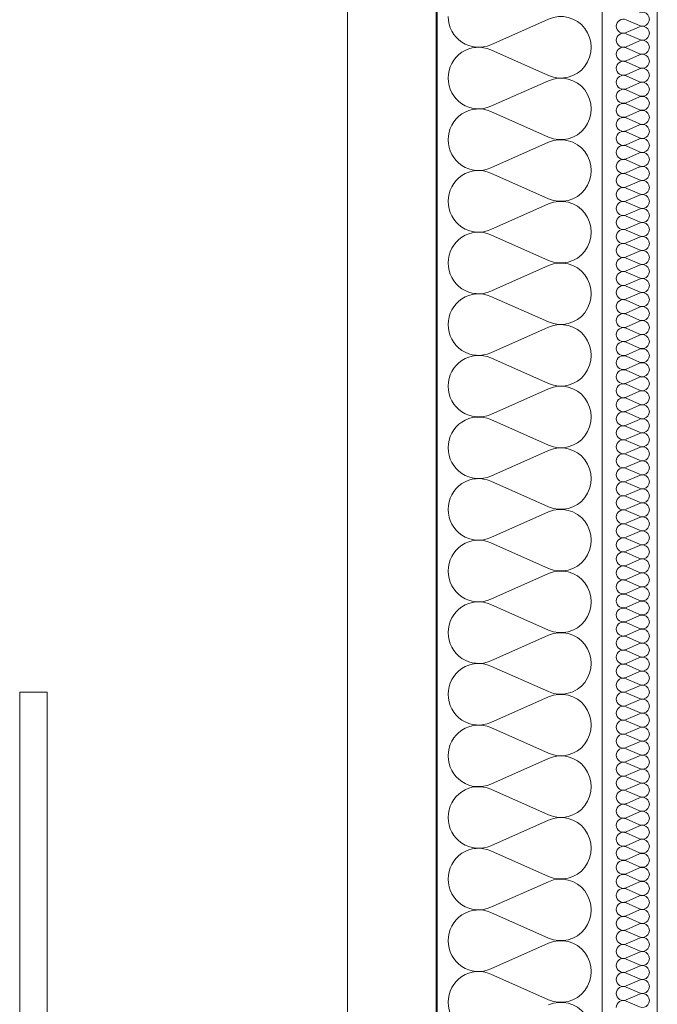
# Model space of a CAD drawing. Header units: millimetres. Extents: x 204754 to 495640, y -178579 to -98814.
# Tile 149 of 179: x 351653 to 352232, y -131920 to -131026. Entities that reach past the tile are written whole.
import ezdxf

# ---------------------------------------------------------------- set-up
doc = ezdxf.new("R2010")
doc.units = ezdxf.units.MM
doc.header["$MEASUREMENT"] = 0
doc.layers.get('0').update_dxf_attribs({"color": 252, "lineweight": 5})
for name, color, linetype, lineweight in [('Nowe_320-W Umeblowanie_Nr_pióra__103', 252, 'Continuous', 5), ('Nowe_320-W Umeblowanie_Nr_pióra__181', 252, 'Continuous', 5), ('Nowe_820-G Rysunki Obrazki_Nr_pióra__1', 252, 'Continuous', 5), ('Nowe_820-G Rysunki Obrazki_Nr_pióra__181', 252, 'Continuous', 5), ('Nowe_820-G Rysunki Obrazki_Nr_pióra__27', 252, 'Continuous', 5), ('Nowe_820-G Rysunki Obrazki_Nr_pióra__7', 252, 'Continuous', 5)]:
    doc.layers.add(name, color=color, linetype=linetype, lineweight=lineweight)

# ---------------------------------------------------------------- blocks, each defined once
blk = doc.blocks.new('podkład 20251118')
at = {"layer": 'Nowe_320-W Umeblowanie_Nr_pióra__103', "color": 252, "linetype": 'Continuous', "lineweight": 5}
for p, q in [((352081, -131048.79), (352133.53, -131025.53)), ((352133.53, -131076.75), (352081, -131053.49)), ((352081, -131104.72), (352133.53, -131081.45)), ((352133.53, -131132.68), (352081, -131109.41)), ((352081, -131160.64), (352133.53, -131137.38)), ((352133.53, -131188.6), (352081, -131165.34)), ((352081, -131216.57), (352133.53, -131193.3)), ((352133.53, -131244.53), (352081, -131221.27)), ((352081, -131272.49), (352133.53, -131249.23)), ((352133.53, -131300.46), (352081, -131277.19)), ((352081, -131328.42), (352133.53, -131305.15)), ((352133.53, -131356.38), (352081, -131333.12)), ((352081, -131384.34), (352133.53, -131361.08)), ((352133.53, -131412.31), (352081, -131389.04)), ((352081, -131440.27), (352133.53, -131417.01)), ((352133.53, -131468.23), (352081, -131444.97)), ((352081, -131496.2), (352133.53, -131472.93)), ((352133.53, -131524.16), (352081, -131500.89)), ((352081, -131552.12), (352133.53, -131528.86)), ((352133.53, -131580.08), (352081, -131556.82)), ((352081, -131608.05), (352133.53, -131584.78)), ((352133.53, -131636.01), (352081, -131612.75)), ((352081, -131663.97), (352133.53, -131640.71)), ((352133.53, -131691.94), (352081, -131668.67)), ((352081, -131719.9), (352133.53, -131696.63)), ((352133.53, -131747.86), (352081, -131724.6)), ((352081, -131775.83), (352133.53, -131752.56)), ((352133.53, -131803.79), (352081, -131780.52)), ((352081, -131831.75), (352133.53, -131808.49)), ((352133.53, -131859.71), (352081, -131836.45)), ((352081, -131887.68), (352133.53, -131864.41)), ((352133.53, -131915.64), (352081, -131892.37))]:
    blk.add_line(p, q, dxfattribs=at)
at = {"layer": 'Nowe_320-W Umeblowanie_Nr_pióra__103', "color": 252, "linetype": 'Continuous', "lineweight": 5, "extrusion": (0, 0, -1)}
for centre, start_param, end_param in [((352069.91, -131023.18), 2.7288, 4.712389), ((352144.62, -131051.14), -0.412794, 3.554386), ((352069.91, -131079.1), -1.570796, 0.412793), ((352069.91, -131079.1), 2.7288, 4.712389), ((352144.62, -131107.06), -0.412794, 3.554386), ((352069.91, -131135.03), -1.570796, 0.412793), ((352144.62, -131162.99), -0.412794, 3.554386), ((352069.91, -131135.03), 2.7288, 4.712389), ((352069.91, -131190.95), -1.570796, 0.412793), ((352144.62, -131218.92), -0.412794, 3.554386), ((352069.91, -131190.95), 2.7288, 4.712389), ((352069.91, -131246.88), -1.570796, 0.412793), ((352069.91, -131246.88), 2.7288, 4.712389), ((352144.62, -131274.84), -0.412794, 3.554386), ((352069.91, -131302.8), -1.570796, 0.412793), ((352069.91, -131302.81), 2.7288, 4.712389), ((352144.62, -131330.77), -0.412794, 3.554386), ((352069.91, -131358.73), -1.570796, 0.412793), ((352144.62, -131386.69), -0.412794, 3.554386), ((352069.91, -131358.73), 2.7288, 4.712389), ((352069.91, -131414.66), -1.570796, 0.412793), ((352069.91, -131414.66), 2.7288, 4.712389), ((352144.62, -131442.62), -0.412794, 3.554386), ((352069.91, -131470.58), -1.570796, 0.412793), ((352069.91, -131470.58), 2.7288, 4.712389), ((352144.62, -131498.55), -0.412794, 3.554386), ((352069.91, -131526.51), -1.570796, 0.412793), ((352069.91, -131526.51), 2.7288, 4.712389), ((352144.62, -131554.47), -0.412794, 3.554386), ((352069.91, -131582.43), -1.570796, 0.412793), ((352144.62, -131610.4), -0.412794, 3.554386), ((352069.91, -131582.43), 2.7288, 4.712389), ((352069.91, -131638.36), -1.570796, 0.412793), ((352069.91, -131638.36), 2.7288, 4.712389), ((352144.62, -131666.32), -0.412794, 3.554386), ((352069.91, -131694.28), -1.570796, 0.412793), ((352069.91, -131694.29), 2.7288, 4.712389), ((352144.62, -131722.25), -0.412794, 3.554386), ((352069.91, -131750.21), -1.570796, 0.412793), ((352069.91, -131750.21), 2.7288, 4.712389), ((352144.62, -131778.17), -0.412794, 3.554386), ((352069.91, -131806.14), -1.570796, 0.412793), ((352144.62, -131834.1), -0.412794, 3.554386), ((352069.91, -131806.14), 2.7288, 4.712389), ((352069.91, -131862.06), -1.570796, 0.412793), ((352069.91, -131862.06), 2.7288, 4.712389), ((352144.62, -131890.03), -0.412794, 3.554386), ((352069.91, -131917.99), -1.570796, 0.412793), ((352069.91, -131917.99), 2.7288, 4.712389), ((352144.62, -131945.95), -0.412794, 3.554386)]:
    blk.add_ellipse(centre, major_axis=(0, 27.96), ratio=0.988745, start_param=start_param, end_param=end_param, dxfattribs=at)
at = {"layer": 'Nowe_320-W Umeblowanie_Nr_pióra__181', "color": 252, "linetype": 'Continuous', "lineweight": 5}
for p, q in [((352203.96, -131026.19), (352216.08, -131031.48)), ((352216.08, -131032.55), (352203.96, -131037.84)), ((352203.96, -131038.91), (352216.08, -131044.2)), ((352216.08, -131045.27), (352203.96, -131050.57)), ((352203.96, -131051.63), (352216.08, -131056.93)), ((352216.08, -131058), (352203.96, -131063.29)), ((352203.96, -131064.36), (352216.08, -131069.65)), ((352216.08, -131070.72), (352203.96, -131076.01)), ((352203.96, -131077.08), (352216.08, -131082.38)), ((352216.08, -131083.45), (352203.96, -131088.74)), ((352203.96, -131089.81), (352216.08, -131095.1)), ((352216.08, -131096.17), (352203.96, -131101.46)), ((352203.96, -131102.53), (352216.08, -131107.82)), ((352216.08, -131108.89), (352203.96, -131114.19)), ((352203.96, -131115.26), (352216.08, -131120.55)), ((352216.08, -131121.62), (352203.96, -131126.91)), ((352203.96, -131127.98), (352216.08, -131133.27)), ((352216.08, -131134.34), (352203.96, -131139.64)), ((352203.96, -131140.7), (352216.08, -131146)), ((352216.08, -131147.07), (352203.96, -131152.36)), ((352203.96, -131153.43), (352216.08, -131158.72)), ((352216.08, -131159.79), (352203.96, -131165.08)), ((352203.96, -131166.15), (352216.08, -131171.45)), ((352216.08, -131172.52), (352203.96, -131177.81)), ((352203.96, -131178.88), (352216.08, -131184.17)), ((352216.08, -131185.24), (352203.96, -131190.53)), ((352203.96, -131191.6), (352216.08, -131196.89)), ((352216.08, -131197.96), (352203.96, -131203.26)), ((352203.96, -131204.33), (352216.08, -131209.62)), ((352216.08, -131210.69), (352203.96, -131215.98)), ((352203.96, -131217.05), (352216.08, -131222.34)), ((352216.08, -131223.41), (352203.96, -131228.71)), ((352203.96, -131229.77), (352216.08, -131235.07)), ((352216.08, -131236.14), (352203.96, -131241.43)), ((352203.96, -131242.5), (352216.08, -131247.79)), ((352216.08, -131248.86), (352203.96, -131254.15)), ((352203.96, -131255.22), (352216.08, -131260.52)), ((352216.08, -131261.58), (352203.96, -131266.88)), ((352203.96, -131267.95), (352216.08, -131273.24)), ((352216.08, -131274.31), (352203.96, -131279.6)), ((352203.96, -131280.67), (352216.08, -131285.96)), ((352216.08, -131287.03), (352203.96, -131292.33)), ((352203.96, -131293.4), (352216.08, -131298.69)), ((352216.08, -131299.76), (352203.96, -131305.05)), ((352203.96, -131306.12), (352216.08, -131311.41)), ((352216.08, -131312.48), (352203.96, -131317.78)), ((352203.96, -131318.84), (352216.08, -131324.14)), ((352216.08, -131325.21), (352203.96, -131330.5)), ((352203.96, -131331.57), (352216.08, -131336.86)), ((352216.08, -131337.93), (352203.96, -131343.22)), ((352203.96, -131344.29), (352216.08, -131349.59)), ((352216.08, -131350.65), (352203.96, -131355.95)), ((352203.96, -131357.02), (352216.08, -131362.31)), ((352216.08, -131363.38), (352203.96, -131368.67)), ((352203.96, -131369.74), (352216.08, -131375.03)), ((352216.08, -131376.1), (352203.96, -131381.4)), ((352203.96, -131382.47), (352216.08, -131387.76)), ((352216.08, -131388.83), (352203.96, -131394.12)), ((352203.96, -131395.19), (352216.08, -131400.48)), ((352216.08, -131401.55), (352203.96, -131406.84)), ((352203.96, -131407.91), (352216.08, -131413.21)), ((352216.08, -131414.28), (352203.96, -131419.57)), ((352203.96, -131420.64), (352216.08, -131425.93)), ((352216.08, -131427), (352203.96, -131432.29)), ((352203.96, -131433.36), (352216.08, -131438.66)), ((352216.08, -131439.72), (352203.96, -131445.02)), ((352203.96, -131446.09), (352216.08, -131451.38)), ((352216.08, -131452.45), (352203.96, -131457.74)), ((352203.96, -131458.81), (352216.08, -131464.1)), ((352216.08, -131465.17), (352203.96, -131470.47)), ((352203.96, -131471.53), (352216.08, -131476.83)), ((352216.08, -131477.9), (352203.96, -131483.19)), ((352203.96, -131484.26), (352216.08, -131489.55)), ((352216.08, -131490.62), (352203.96, -131495.91)), ((352203.96, -131496.98), (352216.08, -131502.28)), ((352216.08, -131503.35), (352203.96, -131508.64)), ((352203.96, -131509.71), (352216.08, -131515)), ((352216.08, -131516.07), (352203.96, -131521.36)), ((352203.96, -131522.43), (352216.08, -131527.73)), ((352216.08, -131528.79), (352203.96, -131534.09)), ((352203.96, -131535.16), (352216.08, -131540.45)), ((352216.08, -131541.52), (352203.96, -131546.81)), ((352203.96, -131547.88), (352216.08, -131553.17)), ((352216.08, -131554.24), (352203.96, -131559.54)), ((352203.96, -131560.6), (352216.08, -131565.9)), ((352216.08, -131566.97), (352203.96, -131572.26)), ((352203.96, -131573.33), (352216.08, -131578.62)), ((352216.08, -131579.69), (352203.96, -131584.98)), ((352203.96, -131586.05), (352216.08, -131591.35)), ((352216.08, -131592.42), (352203.96, -131597.71)), ((352203.96, -131598.78), (352216.08, -131604.07)), ((352216.08, -131605.14), (352203.96, -131610.43)), ((352203.96, -131611.5), (352216.08, -131616.79)), ((352216.08, -131617.86), (352203.96, -131623.16)), ((352203.96, -131624.23), (352216.08, -131629.52)), ((352216.08, -131630.59), (352203.96, -131635.88)), ((352203.96, -131636.95), (352216.08, -131642.24)), ((352216.08, -131643.31), (352203.96, -131648.61)), ((352203.96, -131649.67), (352216.08, -131654.97)), ((352216.08, -131656.04), (352203.96, -131661.33)), ((352203.96, -131662.4), (352216.08, -131667.69)), ((352216.08, -131668.76), (352203.96, -131674.05)), ((352203.96, -131675.12), (352216.08, -131680.42)), ((352216.08, -131681.49), (352203.96, -131686.78)), ((352203.96, -131687.85), (352216.08, -131693.14)), ((352216.08, -131694.21), (352203.96, -131699.5)), ((352203.96, -131700.57), (352216.08, -131705.86)), ((352216.08, -131706.93), (352203.96, -131712.23)), ((352203.96, -131713.3), (352216.08, -131718.59)), ((352216.08, -131719.66), (352203.96, -131724.95)), ((352203.96, -131726.02), (352216.08, -131731.31)), ((352216.08, -131732.38), (352203.96, -131737.68)), ((352203.96, -131738.74), (352216.08, -131744.04)), ((352216.08, -131745.11), (352203.96, -131750.4)), ((352203.96, -131751.47), (352216.08, -131756.76)), ((352216.08, -131757.83), (352203.96, -131763.12)), ((352203.96, -131764.19), (352216.08, -131769.49)), ((352216.08, -131770.55), (352203.96, -131775.85)), ((352203.96, -131776.92), (352216.08, -131782.21)), ((352216.08, -131783.28), (352203.96, -131788.57)), ((352203.96, -131789.64), (352216.08, -131794.93)), ((352216.08, -131796), (352203.96, -131801.3)), ((352203.96, -131802.37), (352216.08, -131807.66)), ((352216.08, -131808.73), (352203.96, -131814.02)), ((352203.96, -131815.09), (352216.08, -131820.38)), ((352216.08, -131821.45), (352203.96, -131826.75)), ((352203.96, -131827.81), (352216.08, -131833.11)), ((352216.08, -131834.18), (352203.96, -131839.47)), ((352203.96, -131840.54), (352216.08, -131845.83)), ((352216.08, -131846.9), (352203.96, -131852.19)), ((352203.96, -131853.26), (352216.08, -131858.56)), ((352216.08, -131859.62), (352203.96, -131864.92)), ((352203.96, -131865.99), (352216.08, -131871.28)), ((352216.08, -131872.35), (352203.96, -131877.64)), ((352203.96, -131878.71), (352216.08, -131884)), ((352216.08, -131885.07), (352203.96, -131890.37)), ((352203.96, -131891.44), (352216.08, -131896.73)), ((352216.08, -131897.8), (352203.96, -131903.09)), ((352203.96, -131904.16), (352216.08, -131909.45)), ((352216.08, -131910.52), (352203.96, -131915.81)), ((352203.96, -131916.88), (352216.08, -131922.18))]:
    blk.add_line(p, q, dxfattribs=at)
for centre, major_axis, start_param, end_param in [((352201.4, -131032.01), (-6.38, 0), 4.299596, 6.283185), ((352218.64, -131025.65), (-6.38, 0), 1.158002, 5.125182), ((352201.4, -131032.01), (6.38, 0), 3.141593, 5.125182), ((352218.64, -131038.38), (-6.38, 0), 1.158002, 5.125182), ((352201.4, -131044.74), (6.38, 0), 1.158003, 3.141593), ((352201.4, -131044.74), (6.38, 0), 3.141593, 5.125182), ((352218.64, -131051.1), (-6.38, 0), 1.158002, 5.125182), ((352201.4, -131057.46), (-6.38, 0), 4.299596, 6.283185), ((352201.4, -131057.46), (6.38, 0), 3.141593, 5.125182), ((352218.64, -131063.82), (-6.38, 0), 1.158002, 5.125182), ((352201.4, -131070.19), (6.38, 0), 1.158003, 3.141593), ((352201.4, -131070.19), (6.38, 0), 3.141593, 5.125182), ((352218.64, -131076.55), (-6.38, 0), 1.158002, 5.125182), ((352201.4, -131082.91), (-6.38, 0), 4.299596, 6.283185), ((352201.4, -131082.91), (-6.38, 0), 0, 1.98359), ((352201.4, -131095.63), (-6.38, 0), 4.299596, 6.283185), ((352218.64, -131089.27), (-6.38, 0), 1.158002, 5.125182), ((352201.4, -131095.64), (6.38, 0), 3.141593, 5.125182), ((352218.64, -131102), (6.38, 0), 4.299595, 8.266775), ((352201.4, -131108.36), (6.38, 0), 1.158003, 3.141593), ((352218.64, -131114.72), (-6.38, 0), 1.158002, 5.125182), ((352201.4, -131108.36), (6.38, 0), 3.141593, 5.125182), ((352201.4, -131121.08), (-6.38, 0), 4.299596, 6.283185), ((352201.4, -131121.08), (6.38, 0), 3.141593, 5.125182), ((352218.64, -131127.45), (-6.38, 0), 1.158002, 5.125182), ((352201.4, -131133.81), (-6.38, 0), 4.299596, 6.283185), ((352201.4, -131133.81), (-6.38, 0), 0, 1.98359), ((352218.64, -131140.17), (-6.38, 0), 1.158002, 5.125182), ((352201.4, -131146.53), (-6.38, 0), 4.299596, 6.283185), ((352201.4, -131146.53), (6.38, 0), 3.141593, 5.125182), ((352218.64, -131152.89), (6.38, 0), 4.299595, 8.266775), ((352201.4, -131159.26), (6.38, 0), 1.158003, 3.141593), ((352201.4, -131159.26), (6.38, 0), 3.141593, 5.125182), ((352218.64, -131165.62), (-6.38, 0), 1.158002, 5.125182), ((352201.4, -131171.98), (-6.38, 0), 4.299596, 6.283185), ((352201.4, -131171.98), (6.38, 0), 3.141593, 5.125182), ((352201.4, -131184.7), (-6.38, 0), 4.299596, 6.283185), ((352218.64, -131178.34), (-6.38, 0), 1.158002, 5.125182), ((352201.4, -131184.7), (-6.38, 0), 0, 1.98359), ((352218.64, -131191.07), (-6.38, 0), 1.158002, 5.125182), ((352201.4, -131197.43), (-6.38, 0), 4.299596, 6.283185), ((352218.64, -131203.79), (6.38, 0), 4.299595, 8.266775), ((352201.4, -131197.43), (6.38, 0), 3.141593, 5.125182), ((352201.4, -131210.15), (6.38, 0), 1.158003, 3.141593), ((352201.4, -131210.15), (6.38, 0), 3.141593, 5.125182), ((352218.64, -131216.52), (6.38, 0), 4.299595, 8.266775), ((352201.4, -131222.88), (-6.38, 0), 4.299596, 6.283185), ((352201.4, -131222.88), (6.38, 0), 3.141593, 5.125182), ((352218.64, -131229.24), (-6.38, 0), 1.158002, 5.125182), ((352201.4, -131235.6), (-6.38, 0), 4.299596, 6.283185), ((352201.4, -131235.6), (-6.38, 0), 0, 1.98359), ((352201.4, -131248.33), (-6.38, 0), 4.299596, 6.283185), ((352218.64, -131241.96), (-6.38, 0), 1.158002, 5.125182), ((352201.4, -131248.33), (6.38, 0), 3.141593, 5.125182), ((352218.64, -131254.69), (6.38, 0), 4.299595, 8.266775), ((352201.4, -131261.05), (6.38, 0), 1.158003, 3.141593), ((352201.4, -131261.05), (6.38, 0), 3.141593, 5.125182), ((352201.4, -131273.77), (-6.38, 0), 4.299596, 6.283185), ((352218.64, -131267.41), (6.38, 0), 4.299595, 8.266775), ((352201.4, -131273.77), (6.38, 0), 3.141593, 5.125182), ((352218.64, -131280.14), (-6.38, 0), 1.158002, 5.125182), ((352201.4, -131286.5), (-6.38, 0), 4.299596, 6.283185), ((352201.4, -131286.5), (6.38, 0), 3.141593, 5.125182), ((352218.64, -131292.86), (-6.38, 0), 1.158002, 5.125182), ((352201.4, -131299.22), (-6.38, 0), 4.299596, 6.283185), ((352201.4, -131299.22), (6.38, 0), 3.141593, 5.125182), ((352218.64, -131305.59), (6.38, 0), 4.299595, 8.266775), ((352201.4, -131311.95), (6.38, 0), 1.158003, 3.141593), ((352201.4, -131311.95), (6.38, 0), 3.141593, 5.125182), ((352218.64, -131318.31), (6.38, 0), 4.299595, 8.266775), ((352201.4, -131324.67), (-6.38, 0), 4.299596, 6.283185), ((352201.4, -131324.67), (6.38, 0), 3.141593, 5.125182), ((352201.4, -131337.4), (-6.38, 0), 4.299596, 6.283185), ((352218.64, -131331.03), (-6.38, 0), 1.158002, 5.125182), ((352201.4, -131337.4), (6.38, 0), 3.141593, 5.125182), ((352218.64, -131343.76), (-6.38, 0), 1.158002, 5.125182), ((352201.4, -131350.12), (-6.38, 0), 4.299596, 6.283185), ((352201.4, -131350.12), (6.38, 0), 3.141593, 5.125182), ((352201.4, -131362.84), (6.38, 0), 1.158003, 3.141593), ((352218.64, -131356.48), (6.38, 0), 4.299595, 8.266775), ((352201.4, -131362.84), (6.38, 0), 3.141593, 5.125182), ((352218.64, -131369.21), (6.38, 0), 4.299595, 8.266775), ((352201.4, -131375.57), (-6.38, 0), 4.299596, 6.283185), ((352201.4, -131375.57), (6.38, 0), 3.141593, 5.125182), ((352218.64, -131381.93), (-6.38, 0), 1.158002, 5.125182), ((352201.4, -131388.29), (-6.38, 0), 4.299596, 6.283185), ((352201.4, -131388.29), (6.38, 0), 3.141593, 5.125182), ((352218.64, -131394.65), (-6.38, 0), 1.158002, 5.125182), ((352201.4, -131401.02), (-6.38, 0), 4.299596, 6.283185), ((352201.4, -131401.02), (6.38, 0), 3.141593, 5.125182), ((352218.64, -131407.38), (6.38, 0), 4.299595, 8.266775), ((352201.4, -131413.74), (6.38, 0), 1.158003, 3.141593), ((352201.4, -131413.74), (6.38, 0), 3.141593, 5.125182), ((352201.4, -131426.47), (-6.38, 0), 4.299596, 6.283185), ((352218.64, -131420.1), (6.38, 0), 4.299595, 8.266775), ((352201.4, -131426.47), (6.38, 0), 3.141593, 5.125182), ((352218.64, -131432.83), (-6.38, 0), 1.158002, 5.125182), ((352201.4, -131439.19), (-6.38, 0), 4.299596, 6.283185), ((352201.4, -131439.19), (6.38, 0), 3.141593, 5.125182), ((352201.4, -131451.91), (-6.38, 0), 4.299596, 6.283185), ((352218.64, -131445.55), (-6.38, 0), 1.158002, 5.125182), ((352201.4, -131451.91), (6.38, 0), 3.141593, 5.125182), ((352218.64, -131458.28), (6.38, 0), 4.299595, 8.266775), ((352201.4, -131464.64), (6.38, 0), 1.158003, 3.141593), ((352201.4, -131464.64), (6.38, 0), 3.141593, 5.125182), ((352218.64, -131471), (6.38, 0), 4.299595, 8.266775), ((352201.4, -131477.36), (-6.38, 0), 4.299596, 6.283185), ((352201.4, -131477.36), (6.38, 0), 3.141593, 5.125182), ((352218.64, -131483.72), (-6.38, 0), 1.158002, 5.125182), ((352201.4, -131490.09), (-6.38, 0), 4.299596, 6.283185), ((352201.4, -131490.09), (6.38, 0), 3.141593, 5.125182), ((352218.64, -131496.45), (-6.38, 0), 1.158002, 5.125182), ((352201.4, -131502.81), (-6.38, 0), 4.299596, 6.283185), ((352201.4, -131502.81), (6.38, 0), 3.141593, 5.125182), ((352201.4, -131515.54), (6.38, 0), 1.158003, 3.141593), ((352218.64, -131509.17), (6.38, 0), 4.299595, 8.266775), ((352201.4, -131515.54), (6.38, 0), 3.141593, 5.125182), ((352218.64, -131521.9), (6.38, 0), 4.299595, 8.266775), ((352201.4, -131528.26), (-6.38, 0), 4.299596, 6.283185), ((352218.64, -131534.62), (-6.38, 0), 1.158002, 5.125182), ((352201.4, -131528.26), (6.38, 0), 3.141593, 5.125182), ((352201.4, -131540.98), (-6.38, 0), 4.299596, 6.283185), ((352201.4, -131540.98), (6.38, 0), 3.141593, 5.125182), ((352218.64, -131547.35), (-6.38, 0), 1.158002, 5.125182), ((352201.4, -131553.71), (-6.38, 0), 4.299596, 6.283185), ((352201.4, -131553.71), (6.38, 0), 3.141593, 5.125182), ((352218.64, -131560.07), (6.38, 0), 4.299595, 8.266775), ((352201.4, -131566.43), (6.38, 0), 1.158003, 3.141593), ((352201.4, -131566.43), (6.38, 0), 3.141593, 5.125182), ((352201.4, -131579.16), (-6.38, 0), 4.299596, 6.283185), ((352218.64, -131572.79), (6.38, 0), 4.299595, 8.266775), ((352201.4, -131579.16), (6.38, 0), 3.141593, 5.125182), ((352218.64, -131585.52), (-6.38, 0), 1.158002, 5.125182), ((352201.4, -131591.88), (-6.38, 0), 4.299596, 6.283185), ((352201.4, -131591.88), (6.38, 0), 3.141593, 5.125182), ((352201.4, -131604.6), (-6.38, 0), 4.299596, 6.283185), ((352218.64, -131598.24), (-6.38, 0), 1.158002, 5.125182), ((352201.4, -131604.61), (6.38, 0), 3.141593, 5.125182), ((352218.64, -131610.97), (6.38, 0), 4.299595, 8.266775), ((352201.4, -131617.33), (6.38, 0), 1.158003, 3.141593), ((352218.64, -131623.69), (6.38, 0), 4.299595, 8.266775), ((352201.4, -131617.33), (6.38, 0), 3.141593, 5.125182), ((352201.4, -131630.05), (6.38, 0), 1.158003, 3.141593), ((352201.4, -131630.05), (6.38, 0), 3.141593, 5.125182), ((352218.64, -131636.42), (-6.38, 0), 1.158002, 5.125182), ((352201.4, -131642.78), (-6.38, 0), 4.299596, 6.283185), ((352201.4, -131642.78), (6.38, 0), 3.141593, 5.125182), ((352218.64, -131649.14), (-6.38, 0), 1.158002, 5.125182), ((352201.4, -131655.5), (-6.38, 0), 4.299596, 6.283185), ((352201.4, -131655.5), (6.38, 0), 3.141593, 5.125182), ((352201.4, -131668.23), (6.38, 0), 1.158003, 3.141593), ((352218.64, -131661.86), (6.38, 0), 4.299595, 8.266775), ((352201.4, -131668.23), (6.38, 0), 3.141593, 5.125182), ((352218.64, -131674.59), (6.38, 0), 4.299595, 8.266775), ((352201.4, -131680.95), (6.38, 0), 1.158003, 3.141593), ((352201.4, -131680.95), (6.38, 0), 3.141593, 5.125182), ((352201.4, -131693.67), (-6.38, 0), 4.299596, 6.283185), ((352218.64, -131687.31), (-6.38, 0), 1.158002, 5.125182), ((352201.4, -131693.68), (6.38, 0), 3.141593, 5.125182), ((352218.64, -131700.04), (-6.38, 0), 1.158002, 5.125182), ((352201.4, -131706.4), (-6.38, 0), 4.299596, 6.283185), ((352201.4, -131706.4), (6.38, 0), 3.141593, 5.125182), ((352218.64, -131712.76), (6.38, 0), 4.299595, 8.266775), ((352201.4, -131719.12), (6.38, 0), 1.158003, 3.141593), ((352201.4, -131719.12), (6.38, 0), 3.141593, 5.125182), ((352218.64, -131725.49), (6.38, 0), 4.299595, 8.266775), ((352201.4, -131731.85), (6.38, 0), 1.158003, 3.141593), ((352201.4, -131731.85), (6.38, 0), 3.141593, 5.125182), ((352218.64, -131738.21), (-6.38, 0), 1.158002, 5.125182), ((352201.4, -131744.57), (-6.38, 0), 4.299596, 6.283185), ((352201.4, -131744.57), (6.38, 0), 3.141593, 5.125182), ((352201.4, -131757.3), (-6.38, 0), 4.299596, 6.283185), ((352218.64, -131750.93), (-6.38, 0), 1.158002, 5.125182), ((352201.4, -131757.3), (6.38, 0), 3.141593, 5.125182), ((352218.64, -131763.66), (6.38, 0), 4.299595, 8.266775), ((352201.4, -131770.02), (6.38, 0), 1.158003, 3.141593), ((352201.4, -131770.02), (6.38, 0), 3.141593, 5.125182), ((352201.4, -131782.74), (6.38, 0), 1.158003, 3.141593), ((352218.64, -131776.38), (6.38, 0), 4.299595, 8.266775), ((352201.4, -131782.74), (6.38, 0), 3.141593, 5.125182), ((352218.64, -131789.11), (-6.38, 0), 1.158002, 5.125182), ((352201.4, -131795.47), (-6.38, 0), 4.299596, 6.283185), ((352201.4, -131795.47), (6.38, 0), 3.141593, 5.125182), ((352218.64, -131801.83), (-6.38, 0), 1.158002, 5.125182), ((352201.4, -131808.19), (-6.38, 0), 4.299596, 6.283185), ((352201.4, -131808.19), (6.38, 0), 3.141593, 5.125182), ((352218.64, -131814.56), (6.38, 0), 4.299595, 8.266775), ((352201.4, -131820.92), (6.38, 0), 1.158003, 3.141593), ((352201.4, -131820.92), (6.38, 0), 3.141593, 5.125182), ((352218.64, -131827.28), (6.38, 0), 4.299595, 8.266775), ((352201.4, -131833.64), (6.38, 0), 1.158003, 3.141593), ((352201.4, -131833.64), (6.38, 0), 3.141593, 5.125182), ((352201.4, -131846.37), (-6.38, 0), 4.299596, 6.283185), ((352218.64, -131840), (-6.38, 0), 1.158002, 5.125182), ((352201.4, -131846.37), (6.38, 0), 3.141593, 5.125182), ((352218.64, -131852.73), (-6.38, 0), 1.158002, 5.125182), ((352201.4, -131859.09), (-6.38, 0), 4.299596, 6.283185), ((352218.64, -131865.45), (6.38, 0), 4.299595, 8.266775), ((352201.4, -131859.09), (6.38, 0), 3.141593, 5.125182), ((352201.4, -131871.81), (6.38, 0), 1.158003, 3.141593), ((352201.4, -131871.81), (6.38, 0), 3.141593, 5.125182), ((352218.64, -131878.18), (6.38, 0), 4.299595, 8.266775), ((352201.4, -131884.54), (6.38, 0), 1.158003, 3.141593), ((352201.4, -131884.54), (6.38, 0), 3.141593, 5.125182), ((352218.64, -131890.9), (-6.38, 0), 1.158002, 5.125182), ((352201.4, -131897.26), (-6.38, 0), 4.299596, 6.283185), ((352201.4, -131897.26), (6.38, 0), 3.141593, 5.125182), ((352218.64, -131903.63), (-6.38, 0), 1.158002, 5.125182), ((352201.4, -131909.99), (-6.38, 0), 4.299596, 6.283185), ((352201.4, -131909.99), (6.38, 0), 3.141593, 5.125182), ((352218.64, -131916.35), (-6.38, 0), 1.158002, 5.125182), ((352201.4, -131922.71), (6.38, 0), 1.158003, 3.141593)]:
    blk.add_ellipse(centre, major_axis=major_axis, ratio=0.997145, start_param=start_param, end_param=end_param, dxfattribs=at)
at = {"layer": 'Nowe_820-G Rysunki Obrazki_Nr_pióra__1', "color": 252, "linetype": 'Continuous', "lineweight": 5}
for p, q in [((352032.26, -138229.83), (352032.26, -130570.67)), ((352182.26, -138229.83), (352182.26, -130567.67))]:
    blk.add_line(p, q, dxfattribs=at)
at = {"layer": 'Nowe_820-G Rysunki Obrazki_Nr_pióra__181', "color": 252, "linetype": 'Continuous', "lineweight": 5}
for p, q in [((351653.19, -131636.48), (351653.19, -133637.12)), ((351678.15, -131636.48), (351653.19, -131636.48)), ((351678.15, -133637.12), (351678.15, -131636.48))]:
    blk.add_line(p, q, dxfattribs=at)
at = {"layer": 'Nowe_820-G Rysunki Obrazki_Nr_pióra__27', "color": 252, "linetype": 'Continuous', "lineweight": 5}
blk.add_line((352232.26, -138232.09), (352232.26, -130371.61), dxfattribs=at)
at = {"layer": 'Nowe_820-G Rysunki Obrazki_Nr_pióra__7', "color": 252, "linetype": 'Continuous', "lineweight": 5}
for p, q in [((351950.79, -130449.92), (351950.79, -132070.4)), ((352031.43, -132070.4), (352031.43, -130449.92))]:
    blk.add_line(p, q, dxfattribs=at)

msp = doc.modelspace()

# ---------------------------------------------------------------- block references
msp.add_blockref('podkład 20251118', (0, 0))

doc.saveas('drawing.dxf')
